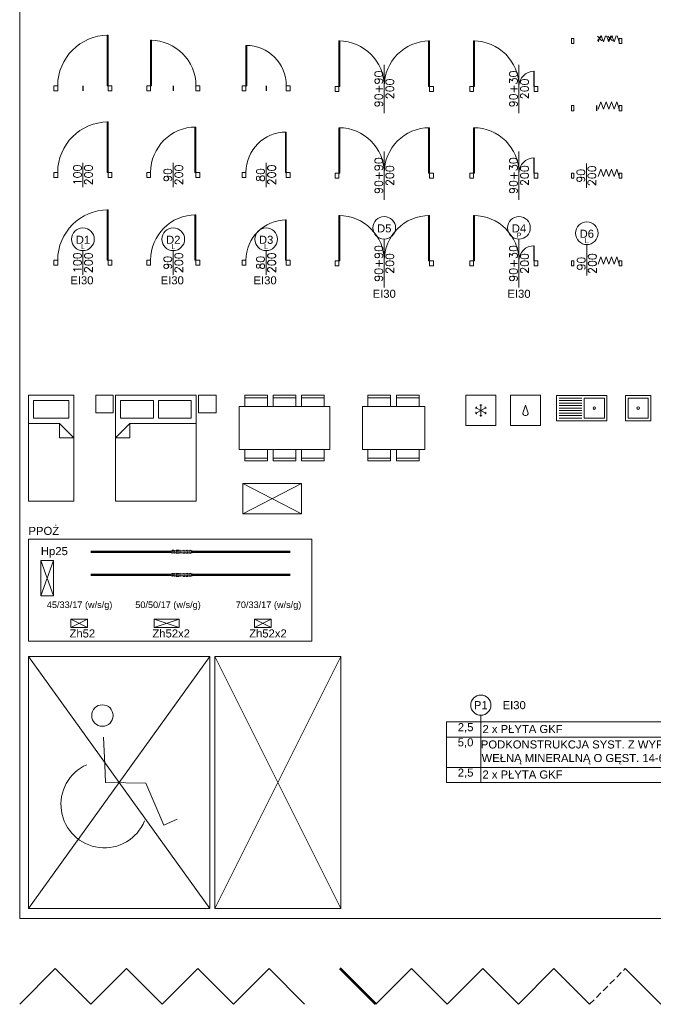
# Model space of a CAD drawing. Header units: centimetres. Extents: x 0 to 8068, y -312 to 10136.
# Tile 10 of 18: x 4462 to 5720, y 6126 to 8079. Entities that reach past the tile are written whole.
import ezdxf
from ezdxf.enums import TextEntityAlignment as Align

# ---------------------------------------------------------------- set-up
doc = ezdxf.new("R2010")
doc.units = ezdxf.units.CM
doc.set_wipeout_variables(frame=1)
doc.linetypes.add('DASHED', pattern=[19.05, 12.7, -6.35])
doc.linetypes.add('ISO03W100', pattern=[30, 12, -18])
doc.layers.get('0').update_dxf_attribs({"lineweight": 13})
doc.layers.add('!_NIEDRUKOWALNE', color=213, linetype='Continuous', lineweight=13, plot=False)
doc.layers.add('0_RZUTNIA', color=7, linetype='Continuous', lineweight=0, plot=False)
for name, color, linetype, lineweight in [('0_ARKUSZ', 7, 'Continuous', 9), ('0_MAPA', 7, 'Continuous', 0), ('0_RAMKA', 7, 'Continuous', 25), ('0_REWIZJA A', 1, 'Continuous', 53), ('0_TABELKA', 7, 'Continuous', 9), ('A_BALUSTRADY', 63, 'Continuous', 5), ('A_CIENKIE', 151, 'Continuous', 5), ('A_DRZWI', 3, 'Continuous', 13), ('A_HATCH', 7, 'Continuous', 5), ('A_IZOLACJA TERMICZNA', 21, 'Continuous', 18), ('A_IZOLACJA TERMICZNA_WYPEŁNIENIE', 31, 'BATTING', 5), ('A_MIEJSCA POSTOJOWE', 142, 'Continuous', 9), ('A_MIEJSCA POSTOJOWE_NPSPR', 142, 'Continuous', 9), ('A_NIEWIDOCZNE', 166, 'DASHED', 5), ('A_OKNA', 6, 'Continuous', 13), ('A_OPIS_PRZEGRODY', 202, 'Continuous', 13), ('A_OPIS_STOLARKA_DRZWIOWA', 241, 'Continuous', 13), ('A_WYPOSAŻENIE', 190, 'Continuous', 5), ('X_WIPEOUT', 252, 'Continuous', 5)]:
    doc.layers.add(name, color=color, linetype=linetype, lineweight=lineweight)
for name, color, linetype, lineweight, true_color in [('A_WYBURZENIA', 7, 'DASHED', 13, 0x838383), ('PPOŻ_GRANICA STREFY', 7, 'Continuous', 13, 0xcc0403), ('PPOŻ_HYDRANTY', 7, 'Continuous', 20, 0xcc0403), ('PPOŻ_KLASA ODPORNOŚCI', 7, 'Continuous', 13, 0xcc0403), ('PPOŻ_OPIS', 7, 'Continuous', 5, 0xcc0403)]:
    doc.layers.add(name, color=color, linetype=linetype, lineweight=lineweight, true_color=true_color)
doc.styles.add('100 ARIAL', font='arial.ttf', dxfattribs={"height": 16})
doc.styles.add('100 ROMANS', font='ROMANS.shx', dxfattribs={"width": 0.7, "height": 16})
doc.styles.add('ARIAL', font='arial.ttf')
doc.linetypes.add('BATTING', pattern='A,0.00254,-2.54,[134,ltypeshp.shx,S=2.54,R=0,X=-2.54,Y=0],-5.08,[134,ltypeshp.shx,S=2.54,R=180,X=2.54,Y=0],-2.54', length=10.16254)

# ---------------------------------------------------------------- blocks, each defined once
blk = doc.blocks.new('_NPS')
for p, q in [((-37, 6.6), (-80.5, 39.8)), ((-9.5, -14.7), (43.2, 45.8)), ((43.2, 45.8), (129.9, 19.6)), ((-36.9, 6.5), (-9.5, -14.7))]:
    blk.add_line(p, q)
blk.add_lwpolyline([(129.9, 19.6), (138.3, 47.5)])
blk.add_circle((-115, 65.8), 21.3)
blk.add_arc((22.6, -44.5), 86.2, 163.8838, 27.7479)
blk = doc.blocks.new('_MP NPSPR')
for p, q in [((500, 360), (0, 0)), ((0, 360), (500, 0))]:
    blk.add_line(p, q)
for points in [[(500, 360), (0, 359.9), (0, 0), (500, 0), (500, 360)], [(0, 360), (500, 360)]]:
    blk.add_lwpolyline(points)
at = {"rotation": 39.96412922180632}
blk.add_blockref('_NPS', (247.6, 170.2), dxfattribs=at)
blk = doc.blocks.new('_MP')
for points in [[(0, 250), (500, 0)], [(500, 250), (0, 0)], [(0, 0), (500, 0), (500, 250), (0, 250), (0, 0)]]:
    blk.add_lwpolyline(points)
blk = doc.blocks.new('_LODÓWKA')
blk.add_lwpolyline([(0, 60), (60, 60), (60, 0), (0, 0)], close=True)
for points in [[(27.9, 40.8), (30, 39.6), (32.1, 40.8)], [(30, 18), (30, 42)], [(19.6, 33.6), (21.7, 34.8), (21.7, 37.2)], [(19.6, 24), (40.4, 36)], [(40.4, 24), (19.6, 36)], [(19.6, 26.4), (21.7, 25.2), (21.7, 22.8)], [(27.9, 19.2), (30, 20.4), (32.1, 19.2)], [(40.4, 33.6), (38.3, 34.8), (38.3, 37.2)], [(40.4, 26.4), (38.3, 25.2), (38.3, 22.8)]]:
    blk.add_lwpolyline(points)
blk = doc.blocks.new('ZMYWARKA')
blk.add_lwpolyline([(0, 0), (60, 0), (60, -60), (0, -60)], close=True)
blk.add_lwpolyline([(25.1, -33.3), (30, -19.6), (34.9, -33.3, -1.42284)], format="xyb", close=True)
blk = doc.blocks.new('ZLEW')
for points in [[(-50, -100), (-50, 0), (0, 0), (0, -100)], [(-45, -55), (-5, -55), (-5, -95), (-45, -95)]]:
    blk.add_lwpolyline(points, close=True)
for points in [[(-45, -50), (-45, -5)], [(-40, -50), (-40, -5)], [(-35, -50), (-35, -5)], [(-30, -50), (-30, -5)], [(-25, -50), (-25, -5)], [(-20, -50), (-20, -5)], [(-15, -50), (-15, -5)], [(-10, -50), (-10, -5)], [(-5, -50), (-5, -5)]]:
    blk.add_lwpolyline(points)
blk.add_circle((-25, -75), 2.5)
blk = doc.blocks.new('_ŁÓŻKO 1OS')
for points in [[(0, 0), (210, 0), (210, 90), (0, 90)], [(45.6, 10), (10, 10), (10, 80), (45.6, 80)]]:
    blk.add_lwpolyline(points, close=True)
blk.add_lwpolyline([(55.6, 0), (55.6, 61.5), (84.1, 90), (84.1, 61.5), (55.6, 61.5)])
blk = doc.blocks.new('_ŁÓŻKO 2OS')
for points in [[(-210, -160), (-210, 0), (0, 0), (0, -160)], [(-45.6, -75), (-10, -75), (-10, -10), (-45.6, -10)], [(-45.6, -85), (-10, -85), (-10, -150), (-45.6, -150)]]:
    blk.add_lwpolyline(points, close=True)
for points in [[(-55.6, -131.5), (-55.6, 0)], [(-55.6, -131.5), (-84.1, -131.5)], [(-55.6, -131.5), (-84.1, -160), (-84.1, -131.5)]]:
    blk.add_lwpolyline(points)
blk = doc.blocks.new('_STÓŁ 6 OS')
for points in [[(0, 0), (85, 0), (85, -180), (0, -180)], [(-22.5, -11.2), (-17.5, -11.2), (-17.5, -56.2), (-22.5, -56.2)], [(107.5, -11.2), (102.5, -11.2), (102.5, -56.2), (107.5, -56.2)], [(-22.5, -67.5), (-17.5, -67.5), (-17.5, -112.5), (-22.5, -112.5)], [(107.5, -67.5), (102.5, -67.5), (102.5, -112.5), (107.5, -112.5)], [(-22.5, -168.8), (-17.5, -168.8), (-17.5, -123.8), (-22.5, -123.8)], [(107.5, -168.8), (102.5, -168.8), (102.5, -123.8), (107.5, -123.8)]]:
    blk.add_lwpolyline(points, close=True)
for points in [[(0, -56.2), (-22.5, -56.2), (-22.5, -11.2), (0, -11.2)], [(85, -56.2), (107.5, -56.2), (107.5, -11.2), (85, -11.2)], [(0, -112.5), (-22.5, -112.5), (-22.5, -67.5), (0, -67.5)], [(85, -112.5), (107.5, -112.5), (107.5, -67.5), (85, -67.5)], [(0, -123.8), (-22.5, -123.8), (-22.5, -168.8), (0, -168.8)], [(85, -123.8), (107.5, -123.8), (107.5, -168.8), (85, -168.8)]]:
    blk.add_lwpolyline(points)
blk = doc.blocks.new('_STÓŁ 4 OS')
for points in [[(56.2, 0), (56.2, 22.5), (11.2, 22.5), (11.2, 0)], [(112.5, 0), (112.5, 22.5), (67.5, 22.5), (67.5, 0)], [(56.2, -85), (56.2, -107.5), (11.2, -107.5), (11.2, -85)], [(112.5, -85), (112.5, -107.5), (67.5, -107.5), (67.5, -85)]]:
    blk.add_lwpolyline(points)
for points in [[(11.2, 22.5), (11.2, 17.5), (56.2, 17.5), (56.2, 22.5)], [(67.5, 22.5), (67.5, 17.5), (112.5, 17.5), (112.5, 22.5)], [(0, -85), (0, 0), (123.8, 0), (123.8, -85)], [(11.2, -107.5), (11.2, -102.5), (56.2, -102.5), (56.2, -107.5)], [(67.5, -107.5), (67.5, -102.5), (112.5, -102.5), (112.5, -107.5)]]:
    blk.add_lwpolyline(points, close=True)
blk = doc.blocks.new('_HYDRANT')
at = {"layer": 'PPOŻ_HYDRANTY'}
for p, q in [((0, 0), (25, -70)), ((0, -70), (25, 0)), ((0, 0), (0, -70)), ((25, 0), (0, 0)), ((25, -70), (25, 0)), ((0, -70), (25, -70))]:
    blk.add_line(p, q, dxfattribs=at)
blk = doc.blocks.new('zawór hydrantowy 1x')
blk.add_lwpolyline([(-16.5, 8.5), (16.5, 8.5), (16.5, -8.5), (-16.5, -8.5)], close=True)
blk.add_lwpolyline([(16.5, 8.5), (-16.5, -8.5), (16.5, -8.5), (-16.5, 8.5)])
blk = doc.blocks.new('zawór hydrantowy x2 _1')
blk.add_lwpolyline([(-25, 8.5), (25, 8.5), (25, -8.5), (-25, -8.5)], close=True)
blk.add_lwpolyline([(25, 8.5), (-25, -8.5), (25, -8.5), (-25, 8.5)])
blk = doc.blocks.new('zawór hydrantowy x2 _2')
blk.add_lwpolyline([(-16.5, 8.5), (16.5, 8.5), (16.5, -8.5), (-16.5, -8.5)], close=True)
blk.add_lwpolyline([(16.5, 8.5), (-16.5, -8.5), (16.5, -8.5), (-16.5, 8.5)])
blk = doc.blocks.new('*U193')
for p, q in [((117.1, 60), (0, 60)), ((0, 60), (0, 0)), ((0, 0), (117.1, 60)), ((0, 60), (117.1, 0)), ((117.1, 0), (117.1, 60)), ((0, 0), (117.1, 0))]:
    blk.add_line(p, q)
blk = doc.blocks.new('*U139')
for points in [[(-120, 0), (-118, 0), (-118, 90), (-120, 90)], [(0, 0), (-0.7, 0), (-0.7, 30), (0, 30)], [(-120, 0), (-127.5, 0), (-127.5, -10), (-120, -10)], [(7.5, 0), (0, 0), (0, -10), (7.5, -10)]]:
    blk.add_lwpolyline(points, close=True)
for centre, radius, start, end in [((-120, 0), 90, 0, 90), ((0, 0), 30, 90, 180)]:
    blk.add_arc(centre, radius, start, end)
at = {"layer": 'A_OPIS_STOLARKA_DRZWIOWA'}
blk.add_lwpolyline([(-30, 43), (-30, -53)], dxfattribs=at)
blk.add_circle((-30, 65.5), 22.5, dxfattribs=at)
at = {"layer": 'A_OPIS_STOLARKA_DRZWIOWA', "style": '100 ARIAL'}
for tag, p in [('SYMBOL', (-30, 64.5)), ('KLASA', (-30, -65.2))]:
    blk.add_attdef(tag, text='', height=16, dxfattribs=at).set_placement(p, align=Align.MIDDLE_CENTER)
blk.add_attdef('KIERUNEK', text='', height=10, dxfattribs=at).set_placement((-30, 43), align=Align.BOTTOM_CENTER)
at = {"layer": 'A_OPIS_STOLARKA_DRZWIOWA', "style": '100 ROMANS', "flags": 12}
for tag, p in [('SZER', (-41, -5)), ('WYS', (-19, -5))]:
    blk.add_attdef(tag, text='', height=16, rotation=90, dxfattribs=at).set_placement(p, align=Align.MIDDLE_CENTER)
blk = doc.blocks.new('*U140')
for points in [[(-180, 0), (-178, 0), (-178, 90), (-180, 90)], [(0, 0), (-2, 0), (-2, 90), (0, 90)], [(-180, 0), (-187.5, 0), (-187.5, -10), (-180, -10)], [(7.5, 0), (0, 0), (0, -10), (7.5, -10)]]:
    blk.add_lwpolyline(points, close=True)
for centre, start, end in [((-180, 0), 0, 90), ((0, 0), 90, 180)]:
    blk.add_arc(centre, 90, start, end)
at = {"layer": 'A_OPIS_STOLARKA_DRZWIOWA'}
blk.add_lwpolyline([(-90, 43), (-90, -53)], dxfattribs=at)
blk.add_circle((-90, 65.5), 22.5, dxfattribs=at)
at = {"layer": 'A_OPIS_STOLARKA_DRZWIOWA', "style": '100 ARIAL'}
for tag, p in [('SYMBOL', (-90, 64.5)), ('KLASA', (-90, -65.2))]:
    blk.add_attdef(tag, text='', height=16, dxfattribs=at).set_placement(p, align=Align.MIDDLE_CENTER)
blk.add_attdef('KIERUNEK', text='', height=10, dxfattribs=at).set_placement((-90, 43), align=Align.BOTTOM_CENTER)
at = {"layer": 'A_OPIS_STOLARKA_DRZWIOWA', "style": '100 ROMANS', "flags": 12}
for tag, p in [('SZER', (-101, -5)), ('WYS', (-79, -5))]:
    blk.add_attdef(tag, text='', height=16, rotation=90, dxfattribs=at).set_placement(p, align=Align.MIDDLE_CENTER)
blk = doc.blocks.new('*U141')
for points in [[(-180, 0), (-178, 0), (-178, 90), (-180, 90)], [(0, 0), (-2, 0), (-2, 90), (0, 90)], [(-180, 0), (-187.5, 0), (-187.5, -10), (-180, -10)], [(7.5, 0), (0, 0), (0, -10), (7.5, -10)]]:
    blk.add_lwpolyline(points, close=True)
for centre, start, end in [((-180, 0), 0, 90), ((0, 0), 90, 180)]:
    blk.add_arc(centre, 90, start, end)
at = {"layer": 'A_OPIS_STOLARKA_DRZWIOWA'}
blk.add_lwpolyline([(-90, 43), (-90, -53)], dxfattribs=at)
at = {"layer": 'A_OPIS_STOLARKA_DRZWIOWA', "style": '100 ROMANS', "flags": 12}
for tag, p in [('SZER', (-101, -5)), ('WYS', (-79, -5))]:
    blk.add_attdef(tag, text='', height=16, rotation=90, dxfattribs=at).set_placement(p, align=Align.MIDDLE_CENTER)
blk = doc.blocks.new('*U142')
for points in [[(-120, 0), (-118, 0), (-118, 90), (-120, 90)], [(0, 0), (-0.7, 0), (-0.7, 30), (0, 30)], [(-120, 0), (-127.5, 0), (-127.5, -10), (-120, -10)], [(7.5, 0), (0, 0), (0, -10), (7.5, -10)]]:
    blk.add_lwpolyline(points, close=True)
for centre, radius, start, end in [((-120, 0), 90, 0, 90), ((0, 0), 30, 90, 180)]:
    blk.add_arc(centre, radius, start, end)
at = {"layer": 'A_OPIS_STOLARKA_DRZWIOWA'}
blk.add_lwpolyline([(-30, 43), (-30, -53)], dxfattribs=at)
at = {"layer": 'A_OPIS_STOLARKA_DRZWIOWA', "style": '100 ROMANS', "flags": 12}
for tag, p in [('SZER', (-41, -5)), ('WYS', (-19, -5))]:
    blk.add_attdef(tag, text='', height=16, rotation=90, dxfattribs=at).set_placement(p, align=Align.MIDDLE_CENTER)
blk = doc.blocks.new('*U143')
for points in [[(-180, 0), (-178, 0), (-178, 90), (-180, 90)], [(0, 0), (-2, 0), (-2, 90), (0, 90)], [(-180, 0), (-187.5, 0), (-187.5, -10), (-180, -10)], [(7.5, 0), (0, 0), (0, -10), (7.5, -10)]]:
    blk.add_lwpolyline(points, close=True)
for centre, start, end in [((-180, 0), 0, 90), ((0, 0), 90, 180)]:
    blk.add_arc(centre, 90, start, end)
at = {"layer": 'A_OPIS_STOLARKA_DRZWIOWA'}
blk.add_lwpolyline([(-90, 43), (-90, -53)], dxfattribs=at)
at = {"layer": 'A_OPIS_STOLARKA_DRZWIOWA', "style": '100 ROMANS', "flags": 12}
for tag, p in [('SZER', (-101, -5)), ('WYS', (-79, -5))]:
    blk.add_attdef(tag, text='', height=16, rotation=90, dxfattribs=at).set_placement(p, align=Align.MIDDLE_CENTER)
blk = doc.blocks.new('*U144')
for points in [[(-120, 0), (-118, 0), (-118, 90), (-120, 90)], [(0, 0), (-0.7, 0), (-0.7, 30), (0, 30)], [(-120, 0), (-127.5, 0), (-127.5, -10), (-120, -10)], [(7.5, 0), (0, 0), (0, -10), (7.5, -10)]]:
    blk.add_lwpolyline(points, close=True)
for centre, radius, start, end in [((-120, 0), 90, 0, 90), ((0, 0), 30, 90, 180)]:
    blk.add_arc(centre, radius, start, end)
at = {"layer": 'A_OPIS_STOLARKA_DRZWIOWA'}
blk.add_lwpolyline([(-30, 43), (-30, -53)], dxfattribs=at)
at = {"layer": 'A_OPIS_STOLARKA_DRZWIOWA', "style": '100 ROMANS', "flags": 12}
for tag, p in [('SZER', (-41, -5)), ('WYS', (-19, -5))]:
    blk.add_attdef(tag, text='', height=16, rotation=90, dxfattribs=at).set_placement(p, align=Align.MIDDLE_CENTER)
blk = doc.blocks.new('*U162')
for points in [[(-42, -6.7), (-36.7, 7.7)], [(-31.5, -6.7), (-36.7, 7.7)], [(-31.5, -6.7), (-26.2, 7.7)], [(-21, -6.7), (-26.2, 7.7)], [(-21, -6.7), (-15.7, 7.7)], [(-10.5, -6.7), (-15.7, 7.7)], [(-10.5, -6.7), (-5.2, 7.7)], [(0, -6.7), (-5.2, 7.7)]]:
    blk.add_lwpolyline(points)
for points in [[(-90, 0), (-95, 0), (-95, -10), (-90, -10)], [(5, 0), (0, 0), (0, -10), (5, -10)]]:
    blk.add_lwpolyline(points, close=True)
at = {"layer": 'A_OPIS_STOLARKA_DRZWIOWA'}
blk.add_lwpolyline([(-65.3, 18.7), (-65.3, -29.3)], dxfattribs=at)
at = {"layer": 'A_OPIS_STOLARKA_DRZWIOWA', "style": '100 ROMANS', "flags": 12}
for tag, p in [('SZER', (-76.3, -5.3)), ('WYS', (-54.3, -5.3))]:
    blk.add_attdef(tag, text='', height=16, rotation=90, dxfattribs=at).set_placement(p, align=Align.MIDDLE_CENTER)
blk = doc.blocks.new('*U163')
for points in [[(-42, -6.7), (-36.7, 7.7)], [(-31.5, -6.7), (-36.7, 7.7)], [(-31.5, -6.7), (-26.2, 7.7)], [(-21, -6.7), (-26.2, 7.7)], [(-21, -6.7), (-15.7, 7.7)], [(-10.5, -6.7), (-15.7, 7.7)], [(-10.5, -6.7), (-5.2, 7.7)], [(0, -6.7), (-5.2, 7.7)]]:
    blk.add_lwpolyline(points)
for points in [[(-90, 0), (-95, 0), (-95, -10), (-90, -10)], [(5, 0), (0, 0), (0, -10), (5, -10)]]:
    blk.add_lwpolyline(points, close=True)
at = {"layer": 'Defpoints'}
blk.add_lwpolyline([(-45, 0), (-45, -10)], dxfattribs=at)
blk = doc.blocks.new('_KRZYŻYK')
at = {"linetype": 'ByBlock'}
for points in [[(4.7, 4.7), (-4.7, -4.7)], [(4.7, -4.7), (-4.7, 4.7)]]:
    blk.add_lwpolyline(points, dxfattribs=at)
blk = doc.blocks.new('*U164')
for points in [[(-42, -6.7), (-36.7, 7.7)], [(-31.5, -6.7), (-36.7, 7.7)], [(-31.5, -6.7), (-26.2, 7.7)], [(-21, -6.7), (-26.2, 7.7)], [(-21, -6.7), (-15.7, 7.7)], [(-10.5, -6.7), (-15.7, 7.7)], [(-10.5, -6.7), (-5.2, 7.7)], [(0, -6.7), (-5.2, 7.7)]]:
    blk.add_lwpolyline(points)
for points in [[(-90, 0), (-95, 0), (-95, -10), (-90, -10)], [(5, 0), (0, 0), (0, -10), (5, -10)]]:
    blk.add_lwpolyline(points, close=True)
for p in [(-39.3, 0.5), (-18.4, 0.5)]:
    blk.add_blockref('_KRZYŻYK', p)
blk = doc.blocks.new('*U165')
for points in [[(-42, -6.7), (-36.7, 7.7)], [(-31.5, -6.7), (-36.7, 7.7)], [(-31.5, -6.7), (-26.2, 7.7)], [(-21, -6.7), (-26.2, 7.7)], [(-21, -6.7), (-15.7, 7.7)], [(-10.5, -6.7), (-15.7, 7.7)], [(-10.5, -6.7), (-5.2, 7.7)], [(0, -6.7), (-5.2, 7.7)]]:
    blk.add_lwpolyline(points)
for points in [[(-90, 0), (-95, 0), (-95, -10), (-90, -10)], [(5, 0), (0, 0), (0, -10), (5, -10)]]:
    blk.add_lwpolyline(points, close=True)
at = {"layer": 'A_OPIS_STOLARKA_DRZWIOWA'}
blk.add_lwpolyline([(-64.5, 32.3), (-64.5, -29.3)], dxfattribs=at)
blk.add_circle((-64.5, 54.8), 22.5, dxfattribs=at)
at = {"layer": 'A_OPIS_STOLARKA_DRZWIOWA', "style": '100 ARIAL'}
blk.add_attdef('SYMBOL', text='', height=16, dxfattribs=at).set_placement((-64.5, 53.8), align=Align.MIDDLE_CENTER)
blk.add_attdef('KIERUNEK', text='', height=10, dxfattribs=at).set_placement((-64.5, 32.3), align=Align.BOTTOM_CENTER)
at = {"layer": 'A_OPIS_STOLARKA_DRZWIOWA', "style": '100 ROMANS', "flags": 12}
for tag, p in [('SZER', (-75.5, -5.3)), ('WYS', (-53.5, -5.3))]:
    blk.add_attdef(tag, text='', height=16, rotation=90, dxfattribs=at).set_placement(p, align=Align.MIDDLE_CENTER)
blk = doc.blocks.new('*U173')
at = {"ltscale": 1.2}
for p, q in [((-68, 0), (468, 0)), ((-68, -30), (-68, 0)), ((-68, -30), (468, -30)), ((-68, -90), (-68, -30)), ((-68, -90), (468, -90)), ((-68, -120), (-68, -90)), ((-68, -120), (468, -120))]:
    blk.add_line(p, q, dxfattribs=at)
blk.add_lwpolyline([(0, 0), (0, 13.4)])
for points in [[(0, -30), (0, 0)], [(468, -30), (468, 0)], [(0, -90), (0, -30)], [(468, -90), (468, -30)], [(0, -120), (0, -90)], [(468, -120), (468, -90)]]:
    blk.add_lwpolyline(points, dxfattribs=at)
blk.add_circle((0, 33.4), 20, dxfattribs=at)
at = {"style": '100 ARIAL'}
blk.add_attdef('OZNACZENIE', text='', height=16, dxfattribs=at).set_placement((0, 33.4), align=Align.MIDDLE_CENTER)
at = {"color": 1, "style": '100 ARIAL'}
blk.add_attdef('KLASA', text='', height=16, dxfattribs=at).set_placement((66.3, 33.4), align=Align.MIDDLE_CENTER)
at = {"style": '100 ARIAL', "flags": 8}
for tag, p in [('GRUBOŚĆ1_001', (-29.4, -14.5)), ('GRUBOŚĆ2_001', (-29.4, -44.5)), ('GRUBOŚĆ3_001', (-29.4, -104.5))]:
    blk.add_attdef(tag, text='', height=16, dxfattribs=at).set_placement(p, align=Align.MIDDLE_CENTER)
for tag, p in [('WARSTWA1_001', (4.5, -6)), ('WARSTWA2_001', (4.5, -36.6)), ('WARSTWA3_001', (4.5, -96.2))]:
    blk.add_attdef(tag, text='', height=16, dxfattribs=at).set_placement(p, align=Align.TOP_LEFT)
blk = doc.blocks.new('_KLASA_ODPORN')
blk.add_wipeout([(-42, -4.1), (42, -4.1), (42, 4.2), (-42, 4.2)])
at = {"layer": 'X_WIPEOUT', "true_color": 0xffffff}
blk.add_hatch(color=7, dxfattribs=at).paths.add_polyline_path([(42, -4.1), (42, 4.2), (-42, 4.2), (-42, -4.1)])
at = {"layer": 'X_WIPEOUT', "color": 7, "true_color": 0xffffff}
blk.add_lwpolyline([(42, 4.2), (42, -4.1), (-42, -4.1), (-42, 4.2)], close=True, dxfattribs=at)
at = {"style": '100 ARIAL'}
blk.add_attdef('ODP_POŻ', text='', height=16, dxfattribs=at).set_placement((0, 0), align=Align.MIDDLE_CENTER)
blk = doc.blocks.new('*U219')
for points in [[(0, 0), (-2.2, 0), (-2.2, 100), (0, 100)], [(-100, 0), (-107.5, 0), (-107.5, -10), (-100, -10)], [(7.5, 0), (0, 0), (0, -10), (7.5, -10)]]:
    blk.add_lwpolyline(points, close=True)
blk.add_arc((0, 0), 100, 90, 180)
at = {"layer": 'A_OPIS_STOLARKA_DRZWIOWA'}
blk.add_lwpolyline([(-50, 19), (-50, -29)], dxfattribs=at)
blk.add_circle((-50, 41.5), 22.5, dxfattribs=at)
at = {"layer": 'A_OPIS_STOLARKA_DRZWIOWA', "style": '100 ARIAL'}
for tag, p in [('SYMBOL', (-50, 40.5)), ('KLASA', (-52.1, -39.9))]:
    blk.add_attdef(tag, text='', height=16, dxfattribs=at).set_placement(p, align=Align.MIDDLE_CENTER)
blk.add_attdef('KIERUNEK', text='', height=10, dxfattribs=at).set_placement((-50, 19), align=Align.BOTTOM_CENTER)
at = {"layer": 'A_OPIS_STOLARKA_DRZWIOWA', "style": '100 ROMANS', "flags": 12}
for tag, p in [('SZER', (-61, -5)), ('WYS', (-39, -5))]:
    blk.add_attdef(tag, text='', height=16, rotation=90, dxfattribs=at).set_placement(p, align=Align.MIDDLE_CENTER)
blk = doc.blocks.new('*U220')
for points in [[(0, 0), (-2, 0), (-2, 90), (0, 90)], [(-90, 0), (-97.5, 0), (-97.5, -10), (-90, -10)], [(7.5, 0), (0, 0), (0, -10), (7.5, -10)]]:
    blk.add_lwpolyline(points, close=True)
blk.add_arc((0, 0), 90, 90, 180)
at = {"layer": 'A_OPIS_STOLARKA_DRZWIOWA'}
blk.add_lwpolyline([(-45, 19), (-45, -29)], dxfattribs=at)
blk.add_circle((-45, 41.5), 22.5, dxfattribs=at)
at = {"layer": 'A_OPIS_STOLARKA_DRZWIOWA', "style": '100 ARIAL'}
for tag, p in [('SYMBOL', (-45, 40.5)), ('KLASA', (-47.1, -39.9))]:
    blk.add_attdef(tag, text='', height=16, dxfattribs=at).set_placement(p, align=Align.MIDDLE_CENTER)
blk.add_attdef('KIERUNEK', text='', height=10, dxfattribs=at).set_placement((-45, 19), align=Align.BOTTOM_CENTER)
at = {"layer": 'A_OPIS_STOLARKA_DRZWIOWA', "style": '100 ROMANS', "flags": 12}
for tag, p in [('SZER', (-56, -5)), ('WYS', (-34, -5))]:
    blk.add_attdef(tag, text='', height=16, rotation=90, dxfattribs=at).set_placement(p, align=Align.MIDDLE_CENTER)
blk = doc.blocks.new('*U221')
for points in [[(0, 0), (-1.8, 0), (-1.8, 80), (0, 80)], [(-80, 0), (-87.5, 0), (-87.5, -10), (-80, -10)], [(7.5, 0), (0, 0), (0, -10), (7.5, -10)]]:
    blk.add_lwpolyline(points, close=True)
blk.add_arc((0, 0), 80, 90, 180)
at = {"layer": 'A_OPIS_STOLARKA_DRZWIOWA'}
blk.add_lwpolyline([(-40, 19), (-40, -29)], dxfattribs=at)
blk.add_circle((-40, 41.5), 22.5, dxfattribs=at)
at = {"layer": 'A_OPIS_STOLARKA_DRZWIOWA', "style": '100 ARIAL'}
for tag, p in [('SYMBOL', (-40, 40.5)), ('KLASA', (-42.1, -39.9))]:
    blk.add_attdef(tag, text='', height=16, dxfattribs=at).set_placement(p, align=Align.MIDDLE_CENTER)
blk.add_attdef('KIERUNEK', text='', height=10, dxfattribs=at).set_placement((-40, 19), align=Align.BOTTOM_CENTER)
at = {"layer": 'A_OPIS_STOLARKA_DRZWIOWA', "style": '100 ROMANS', "flags": 12}
for tag, p in [('SZER', (-51, -5)), ('WYS', (-29, -5))]:
    blk.add_attdef(tag, text='', height=16, rotation=90, dxfattribs=at).set_placement(p, align=Align.MIDDLE_CENTER)
blk = doc.blocks.new('*U222')
for points in [[(0, 0), (-2.2, 0), (-2.2, 100), (0, 100)], [(-100, 0), (-107.5, 0), (-107.5, -10), (-100, -10)], [(7.5, 0), (0, 0), (0, -10), (7.5, -10)]]:
    blk.add_lwpolyline(points, close=True)
blk.add_arc((0, 0), 100, 90, 180)
at = {"layer": 'A_OPIS_STOLARKA_DRZWIOWA'}
blk.add_lwpolyline([(-50, 19), (-50, -29)], dxfattribs=at)
at = {"layer": 'A_OPIS_STOLARKA_DRZWIOWA', "style": '100 ROMANS', "flags": 12}
for tag, p in [('SZER', (-61, -5)), ('WYS', (-39, -5))]:
    blk.add_attdef(tag, text='', height=16, rotation=90, dxfattribs=at).set_placement(p, align=Align.MIDDLE_CENTER)
blk = doc.blocks.new('*U223')
for points in [[(0, 0), (-2, 0), (-2, 90), (0, 90)], [(-90, 0), (-97.5, 0), (-97.5, -10), (-90, -10)], [(7.5, 0), (0, 0), (0, -10), (7.5, -10)]]:
    blk.add_lwpolyline(points, close=True)
blk.add_arc((0, 0), 90, 90, 180)
at = {"layer": 'A_OPIS_STOLARKA_DRZWIOWA'}
blk.add_lwpolyline([(-45, 19), (-45, -29)], dxfattribs=at)
at = {"layer": 'A_OPIS_STOLARKA_DRZWIOWA', "style": '100 ROMANS', "flags": 12}
for tag, p in [('SZER', (-56, -5)), ('WYS', (-34, -5))]:
    blk.add_attdef(tag, text='', height=16, rotation=90, dxfattribs=at).set_placement(p, align=Align.MIDDLE_CENTER)
blk = doc.blocks.new('*U224')
for points in [[(0, 0), (-1.8, 0), (-1.8, 80), (0, 80)], [(-80, 0), (-87.5, 0), (-87.5, -10), (-80, -10)], [(7.5, 0), (0, 0), (0, -10), (7.5, -10)]]:
    blk.add_lwpolyline(points, close=True)
blk.add_arc((0, 0), 80, 90, 180)
at = {"layer": 'A_OPIS_STOLARKA_DRZWIOWA'}
blk.add_lwpolyline([(-40, 19), (-40, -29)], dxfattribs=at)
at = {"layer": 'A_OPIS_STOLARKA_DRZWIOWA', "style": '100 ROMANS', "flags": 12}
for tag, p in [('SZER', (-51, -5)), ('WYS', (-29, -5))]:
    blk.add_attdef(tag, text='', height=16, rotation=90, dxfattribs=at).set_placement(p, align=Align.MIDDLE_CENTER)
blk = doc.blocks.new('*U225')
for points in [[(0, 0), (-2.2, 0), (-2.2, 100), (0, 100)], [(-100, 0), (-107.5, 0), (-107.5, -10), (-100, -10)], [(7.5, 0), (0, 0), (0, -10), (7.5, -10)]]:
    blk.add_lwpolyline(points, close=True)
blk.add_arc((0, 0), 100, 90, 180)
at = {"layer": 'Defpoints'}
blk.add_lwpolyline([(-50, 0), (-50, -10)], dxfattribs=at)
blk = doc.blocks.new('*U226')
for points in [[(-90, 0), (-88, 0), (-88, 90), (-90, 90)], [(-90, 0), (-97.5, 0), (-97.5, -10), (-90, -10)], [(7.5, 0), (0, 0), (0, -10), (7.5, -10)]]:
    blk.add_lwpolyline(points, close=True)
blk.add_arc((-90, 0), 90, 0, 90)
at = {"layer": 'Defpoints'}
blk.add_lwpolyline([(-45, 0), (-45, -10)], dxfattribs=at)
blk = doc.blocks.new('*U241')
for points in [[(-80, 0), (-78.2, 0), (-78.2, 80), (-80, 80)], [(-80, 0), (-87.5, 0), (-87.5, -10), (-80, -10)], [(7.5, 0), (0, 0), (0, -10), (7.5, -10)]]:
    blk.add_lwpolyline(points, close=True)
blk.add_arc((-80, 0), 80, 0, 90)
at = {"layer": 'Defpoints'}
blk.add_lwpolyline([(-40, 0), (-40, -10)], dxfattribs=at)
blk = doc.blocks.new('ZLEW_JENDOK')
for points in [[(50, 50), (0, 50), (0, 0), (50, 0)], [(5, 45), (5, 5), (45, 5), (45, 45)]]:
    blk.add_lwpolyline(points, close=True)
blk.add_circle((25, 25), 2.5)

msp = doc.modelspace()

# ---------------------------------------------------------------- linework, layer by layer
at = {"layer": '!_NIEDRUKOWALNE'}
msp.add_lwpolyline([(4744.898, 6126.431), (4674.187, 6197.142)], dxfattribs=at)
msp.add_lwpolyline([(4462.055, 9194.853), (6996.436, 9194.853), (6996.436, 6296.418), (4462.055, 6296.418)], close=True)
msp.add_lwpolyline([(4462.055, 6126.431), (4532.766, 6197.142)])
at = {"layer": '0_ARKUSZ'}
msp.add_lwpolyline([(4603.477, 6126.431), (4532.766, 6197.142)], dxfattribs=at)
at = {"layer": '0_MAPA'}
msp.add_lwpolyline([(4603.477, 6126.431), (4674.187, 6197.142)], dxfattribs=at)
at = {"layer": '0_RAMKA'}
for points in [[(4744.898, 6126.431), (4815.609, 6197.142)], [(4886.319, 6126.431), (4815.609, 6197.142)]]:
    msp.add_lwpolyline(points, dxfattribs=at)
at = {"layer": '0_REWIZJA A'}
msp.add_lwpolyline([(5169.162, 6126.431), (5098.452, 6197.142)], dxfattribs=at)
at = {"layer": '0_RZUTNIA'}
msp.add_lwpolyline([(4886.319, 6126.431), (4957.03, 6197.142)], dxfattribs=at)
at = {"layer": '0_TABELKA'}
msp.add_lwpolyline([(5027.741, 6126.431), (4957.03, 6197.142)], dxfattribs=at)
at = {"layer": 'A_BALUSTRADY'}
msp.add_lwpolyline([(5169.162, 6126.431), (5239.873, 6197.142)], dxfattribs=at)
at = {"layer": 'A_CIENKIE'}
msp.add_lwpolyline([(5310.584, 6126.431), (5239.873, 6197.142)], dxfattribs=at)
at = {"layer": 'A_DRZWI'}
msp.add_lwpolyline([(5310.584, 6126.431), (5381.294, 6197.142)], dxfattribs=at)
at = {"layer": 'A_HATCH'}
msp.add_lwpolyline([(5452.005, 6126.431), (5381.294, 6197.142)], dxfattribs=at)
at = {"layer": 'A_IZOLACJA TERMICZNA'}
msp.add_lwpolyline([(5452.005, 6126.431), (5522.716, 6197.142)], dxfattribs=at)
at = {"layer": 'A_IZOLACJA TERMICZNA_WYPEŁNIENIE'}
msp.add_lwpolyline([(5593.426, 6126.431), (5522.716, 6197.142)], dxfattribs=at)
at = {"layer": 'A_NIEWIDOCZNE'}
msp.add_lwpolyline([(5593.426, 6126.431), (5664.137, 6197.142)], dxfattribs=at)
at = {"layer": 'A_OKNA'}
msp.add_lwpolyline([(5734.848, 6126.431), (5664.137, 6197.142)], dxfattribs=at)
at = {"layer": 'A_WYPOSAŻENIE'}
for points in [[(4612.959, 7334.393), (4612.959, 7299.393), (4647.959, 7299.393), (4647.959, 7334.393)], [(4851.784, 7334.393), (4851.784, 7299.393), (4816.784, 7299.393), (4816.784, 7334.393)]]:
    msp.add_lwpolyline(points, close=True, dxfattribs=at)
at = {"layer": 'PPOŻ_GRANICA STREFY', "linetype": 'ISO03W100', "const_width": 5}
for points in [[(4602.896, 7024.033), (4999.492, 7024.033)], [(4602.896, 6978.238), (4999.492, 6978.238)]]:
    msp.add_lwpolyline(points, dxfattribs=at)
at = {"layer": 'PPOŻ_OPIS'}
msp.add_lwpolyline([(4479.547, 6846.669), (5041.992, 6846.669), (5041.992, 7049.085), (4479.547, 7049.085)], close=True, dxfattribs=at)

# ---------------------------------------------------------------- block references
at = {"layer": 'A_DRZWI'}
for name, p in [('*U225', (4637.596, 7948.486)), ('*U226', (4811.944, 7948.486)), ('*U241', (4991.308, 7948.486)), ('*U163', (5652.376, 7908.943))]:
    msp.add_blockref(name, p, dxfattribs=at)
ref = msp.add_blockref('*U143', (5275.755, 7947.155), dxfattribs=at)
ref.add_attrib('SZER', '90+90', dxfattribs={"layer": 'A_OPIS_STOLARKA_DRZWIOWA', "height": 16, "rotation": 90, "style": '100 ROMANS'}).set_placement((5174.755, 7942.155), align=Align.MIDDLE_CENTER)
ref.add_attrib('WYS', '200', dxfattribs={"layer": 'A_OPIS_STOLARKA_DRZWIOWA', "height": 16, "rotation": 90, "style": '100 ROMANS'}).set_placement((5196.755, 7942.155), align=Align.MIDDLE_CENTER)
ref = msp.add_blockref('*U142', (5483.249, 7947.155), dxfattribs=at)
ref.add_attrib('SZER', '90+30', dxfattribs={"layer": 'A_OPIS_STOLARKA_DRZWIOWA', "height": 16, "rotation": 90, "style": '100 ROMANS'}).set_placement((5442.249, 7942.155), align=Align.MIDDLE_CENTER)
ref.add_attrib('WYS', '200', dxfattribs={"layer": 'A_OPIS_STOLARKA_DRZWIOWA', "height": 16, "rotation": 90, "style": '100 ROMANS'}).set_placement((5464.249, 7942.155), align=Align.MIDDLE_CENTER)
ref = msp.add_blockref('*U222', (4637.596, 7776.518), dxfattribs=at)
ref.add_attrib('SZER', '100', dxfattribs={"layer": 'A_OPIS_STOLARKA_DRZWIOWA', "height": 16, "rotation": 90, "style": '100 ROMANS'}).set_placement((4576.596, 7771.518), align=Align.MIDDLE_CENTER)
ref.add_attrib('WYS', '200', dxfattribs={"layer": 'A_OPIS_STOLARKA_DRZWIOWA', "height": 16, "rotation": 90, "style": '100 ROMANS'}).set_placement((4598.596, 7771.518), align=Align.MIDDLE_CENTER)
ref = msp.add_blockref('*U223', (4811.944, 7776.518), dxfattribs=at)
ref.add_attrib('SZER', '90', dxfattribs={"layer": 'A_OPIS_STOLARKA_DRZWIOWA', "height": 16, "rotation": 90, "style": '100 ROMANS'}).set_placement((4755.944, 7771.518), align=Align.MIDDLE_CENTER)
ref.add_attrib('WYS', '200', dxfattribs={"layer": 'A_OPIS_STOLARKA_DRZWIOWA', "height": 16, "rotation": 90, "style": '100 ROMANS'}).set_placement((4777.944, 7771.518), align=Align.MIDDLE_CENTER)
ref = msp.add_blockref('*U224', (4991.308, 7776.518), dxfattribs=at)
ref.add_attrib('SZER', '80', dxfattribs={"layer": 'A_OPIS_STOLARKA_DRZWIOWA', "height": 16, "rotation": 90, "style": '100 ROMANS'}).set_placement((4940.308, 7771.518), align=Align.MIDDLE_CENTER)
ref.add_attrib('WYS', '200', dxfattribs={"layer": 'A_OPIS_STOLARKA_DRZWIOWA', "height": 16, "rotation": 90, "style": '100 ROMANS'}).set_placement((4962.308, 7771.518), align=Align.MIDDLE_CENTER)
ref = msp.add_blockref('*U141', (5275.755, 7775.187), dxfattribs=at)
ref.add_attrib('SZER', '90+90', dxfattribs={"layer": 'A_OPIS_STOLARKA_DRZWIOWA', "height": 16, "rotation": 90, "style": '100 ROMANS'}).set_placement((5174.755, 7770.187), align=Align.MIDDLE_CENTER)
ref.add_attrib('WYS', '200', dxfattribs={"layer": 'A_OPIS_STOLARKA_DRZWIOWA', "height": 16, "rotation": 90, "style": '100 ROMANS'}).set_placement((5196.755, 7770.187), align=Align.MIDDLE_CENTER)
ref = msp.add_blockref('*U144', (5483.249, 7775.187), dxfattribs=at)
ref.add_attrib('SZER', '90+30', dxfattribs={"layer": 'A_OPIS_STOLARKA_DRZWIOWA', "height": 16, "rotation": 90, "style": '100 ROMANS'}).set_placement((5442.249, 7770.187), align=Align.MIDDLE_CENTER)
ref.add_attrib('WYS', '200', dxfattribs={"layer": 'A_OPIS_STOLARKA_DRZWIOWA', "height": 16, "rotation": 90, "style": '100 ROMANS'}).set_placement((5464.249, 7770.187), align=Align.MIDDLE_CENTER)
ref = msp.add_blockref('*U162', (5652.376, 7775.187), dxfattribs=at)
ref.add_attrib('SZER', '90', dxfattribs={"layer": 'A_OPIS_STOLARKA_DRZWIOWA', "height": 16, "rotation": 90, "style": '100 ROMANS'}).set_placement((5576.04, 7769.845), align=Align.MIDDLE_CENTER)
ref.add_attrib('WYS', '200', dxfattribs={"layer": 'A_OPIS_STOLARKA_DRZWIOWA', "height": 16, "rotation": 90, "style": '100 ROMANS'}).set_placement((5598.04, 7769.845), align=Align.MIDDLE_CENTER)
ref = msp.add_blockref('*U219', (4637.596, 7602.363), dxfattribs=at)
ref.add_attrib('SZER', '100', dxfattribs={"layer": 'A_OPIS_STOLARKA_DRZWIOWA', "height": 16, "rotation": 90, "style": '100 ROMANS'}).set_placement((4576.596, 7597.363), align=Align.MIDDLE_CENTER)
ref.add_attrib('WYS', '200', dxfattribs={"layer": 'A_OPIS_STOLARKA_DRZWIOWA', "height": 16, "rotation": 90, "style": '100 ROMANS'}).set_placement((4598.596, 7597.363), align=Align.MIDDLE_CENTER)
ref.add_attrib('KIERUNEK', 'L', dxfattribs={"layer": 'A_OPIS_STOLARKA_DRZWIOWA', "height": 10, "style": '100 ARIAL'}).set_placement((4587.596, 7621.363), align=Align.BOTTOM_CENTER)
ref.add_attrib('KLASA', 'EI30', dxfattribs={"layer": 'A_OPIS_STOLARKA_DRZWIOWA', "height": 16, "style": '100 ARIAL'}).set_placement((4585.526, 7562.472), align=Align.MIDDLE_CENTER)
ref.add_attrib('SYMBOL', 'D1', dxfattribs={"layer": 'A_OPIS_STOLARKA_DRZWIOWA', "height": 16, "style": '100 ARIAL'}).set_placement((4587.596, 7642.863), align=Align.MIDDLE_CENTER)
ref = msp.add_blockref('*U220', (4811.944, 7602.363), dxfattribs=at)
ref.add_attrib('SZER', '90', dxfattribs={"layer": 'A_OPIS_STOLARKA_DRZWIOWA', "height": 16, "rotation": 90, "style": '100 ROMANS'}).set_placement((4755.944, 7597.363), align=Align.MIDDLE_CENTER)
ref.add_attrib('WYS', '200', dxfattribs={"layer": 'A_OPIS_STOLARKA_DRZWIOWA', "height": 16, "rotation": 90, "style": '100 ROMANS'}).set_placement((4777.944, 7597.363), align=Align.MIDDLE_CENTER)
ref.add_attrib('KIERUNEK', 'L', dxfattribs={"layer": 'A_OPIS_STOLARKA_DRZWIOWA', "height": 10, "style": '100 ARIAL'}).set_placement((4766.944, 7621.363), align=Align.BOTTOM_CENTER)
ref.add_attrib('KLASA', 'EI30', dxfattribs={"layer": 'A_OPIS_STOLARKA_DRZWIOWA', "height": 16, "style": '100 ARIAL'}).set_placement((4764.875, 7562.472), align=Align.MIDDLE_CENTER)
ref.add_attrib('SYMBOL', 'D2', dxfattribs={"layer": 'A_OPIS_STOLARKA_DRZWIOWA', "height": 16, "style": '100 ARIAL'}).set_placement((4766.944, 7642.863), align=Align.MIDDLE_CENTER)
ref = msp.add_blockref('*U221', (4991.308, 7602.363), dxfattribs=at)
ref.add_attrib('SZER', '80', dxfattribs={"layer": 'A_OPIS_STOLARKA_DRZWIOWA', "height": 16, "rotation": 90, "style": '100 ROMANS'}).set_placement((4940.308, 7597.363), align=Align.MIDDLE_CENTER)
ref.add_attrib('WYS', '200', dxfattribs={"layer": 'A_OPIS_STOLARKA_DRZWIOWA', "height": 16, "rotation": 90, "style": '100 ROMANS'}).set_placement((4962.308, 7597.363), align=Align.MIDDLE_CENTER)
ref.add_attrib('KIERUNEK', 'L', dxfattribs={"layer": 'A_OPIS_STOLARKA_DRZWIOWA', "height": 10, "style": '100 ARIAL'}).set_placement((4951.308, 7621.363), align=Align.BOTTOM_CENTER)
ref.add_attrib('KLASA', 'EI30', dxfattribs={"layer": 'A_OPIS_STOLARKA_DRZWIOWA', "height": 16, "style": '100 ARIAL'}).set_placement((4949.238, 7562.472), align=Align.MIDDLE_CENTER)
ref.add_attrib('SYMBOL', 'D3', dxfattribs={"layer": 'A_OPIS_STOLARKA_DRZWIOWA', "height": 16, "style": '100 ARIAL'}).set_placement((4951.308, 7642.863), align=Align.MIDDLE_CENTER)
ref = msp.add_blockref('*U140', (5275.755, 7601.032), dxfattribs=at)
ref.add_attrib('SZER', '90+90', dxfattribs={"layer": 'A_OPIS_STOLARKA_DRZWIOWA', "height": 16, "rotation": 90, "style": '100 ROMANS'}).set_placement((5174.755, 7596.032), align=Align.MIDDLE_CENTER)
ref.add_attrib('WYS', '200', dxfattribs={"layer": 'A_OPIS_STOLARKA_DRZWIOWA', "height": 16, "rotation": 90, "style": '100 ROMANS'}).set_placement((5196.755, 7596.032), align=Align.MIDDLE_CENTER)
ref.add_attrib('KLASA', 'EI30', dxfattribs={"layer": 'A_OPIS_STOLARKA_DRZWIOWA', "height": 16, "style": '100 ARIAL'}).set_placement((5185.755, 7535.79), align=Align.MIDDLE_CENTER)
ref.add_attrib('SYMBOL', 'D5', dxfattribs={"layer": 'A_OPIS_STOLARKA_DRZWIOWA', "height": 16, "style": '100 ARIAL'}).set_placement((5185.755, 7665.532), align=Align.MIDDLE_CENTER)
ref = msp.add_blockref('*U139', (5483.249, 7601.032), dxfattribs=at)
ref.add_attrib('SZER', '90+30', dxfattribs={"layer": 'A_OPIS_STOLARKA_DRZWIOWA', "height": 16, "rotation": 90, "style": '100 ROMANS'}).set_placement((5442.249, 7596.032), align=Align.MIDDLE_CENTER)
ref.add_attrib('WYS', '200', dxfattribs={"layer": 'A_OPIS_STOLARKA_DRZWIOWA', "height": 16, "rotation": 90, "style": '100 ROMANS'}).set_placement((5464.249, 7596.032), align=Align.MIDDLE_CENTER)
ref.add_attrib('KIERUNEK', 'P', dxfattribs={"layer": 'A_OPIS_STOLARKA_DRZWIOWA', "height": 10, "style": '100 ARIAL'}).set_placement((5453.249, 7644.032), align=Align.BOTTOM_CENTER)
ref.add_attrib('KLASA', 'EI30', dxfattribs={"layer": 'A_OPIS_STOLARKA_DRZWIOWA', "height": 16, "style": '100 ARIAL'}).set_placement((5453.249, 7535.79), align=Align.MIDDLE_CENTER)
ref.add_attrib('SYMBOL', 'D4', dxfattribs={"layer": 'A_OPIS_STOLARKA_DRZWIOWA', "height": 16, "style": '100 ARIAL'}).set_placement((5453.249, 7665.532), align=Align.MIDDLE_CENTER)
ref = msp.add_blockref('*U165', (5652.376, 7601.032), dxfattribs=at)
ref.add_attrib('SZER', '90', dxfattribs={"layer": 'A_OPIS_STOLARKA_DRZWIOWA', "height": 16, "rotation": 90, "style": '100 ROMANS'}).set_placement((5576.859, 7595.69), align=Align.MIDDLE_CENTER)
ref.add_attrib('WYS', '200', dxfattribs={"layer": 'A_OPIS_STOLARKA_DRZWIOWA', "height": 16, "rotation": 90, "style": '100 ROMANS'}).set_placement((5598.859, 7595.69), align=Align.MIDDLE_CENTER)
ref.add_attrib('KIERUNEK', 'L', dxfattribs={"layer": 'A_OPIS_STOLARKA_DRZWIOWA', "height": 10, "style": '100 ARIAL'}).set_placement((5587.859, 7633.303), align=Align.BOTTOM_CENTER)
ref.add_attrib('SYMBOL', 'D6', dxfattribs={"layer": 'A_OPIS_STOLARKA_DRZWIOWA', "height": 16, "style": '100 ARIAL'}).set_placement((5587.859, 7654.803), align=Align.MIDDLE_CENTER)
at = {"layer": 'A_MIEJSCA POSTOJOWE', "rotation": 270}
msp.add_blockref('_MP', (4849.451, 6816.443), dxfattribs=at)
at = {"layer": 'A_MIEJSCA POSTOJOWE_NPSPR', "rotation": 270}
msp.add_blockref('_MP NPSPR', (4479.547, 6816.422), dxfattribs=at)
at = {"layer": 'A_OPIS_PRZEGRODY'}
ref = msp.add_blockref('*U173', (5377.436, 6686.457), dxfattribs=at)
ref.add_attrib('WARSTWA3_001', '2 x PŁYTA GKF', (5380.743, 6574.236), dxfattribs={"layer": '0', "height": 16, "style": '100 ARIAL'})
ref.add_attrib('WARSTWA2_001', 'PODKONSTRUKCJA SYST. Z WYPEŁN.', (5377.529, 6633.879), dxfattribs={"layer": '0', "height": 16, "style": '100 ARIAL'})
ref.add_attrib('GRUBOŚĆ3_001', '2,5', (5331.776, 6578.095), dxfattribs={"layer": '0', "height": 16, "style": '100 ARIAL'})
ref.add_attrib('GRUBOŚĆ2_001', '5,0', (5331.631, 6638.095), dxfattribs={"layer": '0', "height": 16, "style": '100 ARIAL'})
ref.add_attrib('KLASA', 'EI30', dxfattribs={"layer": '0', "color": 1, "height": 16, "style": '100 ARIAL'}).set_placement((5443.695, 6719.813), align=Align.MIDDLE_CENTER)
ref.add_attrib('OZNACZENIE', 'P1', dxfattribs={"layer": '0', "height": 16, "style": '100 ARIAL'}).set_placement((5377.436, 6719.813), align=Align.MIDDLE_CENTER)
ref.add_attrib('GRUBOŚĆ1_001', '2,5', (5331.776, 6668.095), dxfattribs={"layer": '0', "height": 16, "style": '100 ARIAL'})
ref.add_attrib('WARSTWA1_001', '2 x PŁYTA GKF', (5380.803, 6664.469), dxfattribs={"layer": '0', "height": 16, "style": '100 ARIAL'})
ref.add_attrib('WARSTWA2_002', 'WEŁNĄ MINERALNĄ O GĘST. 14-60 KG/M', (5378.981, 6606.952), dxfattribs={"layer": '0', "height": 16, "style": '100 ARIAL'})
at = {"layer": 'A_WYBURZENIA'}
msp.add_blockref('*U164', (5652.376, 8041.982), dxfattribs=at)
at = {"layer": 'A_WYPOSAŻENIE'}
for name, p, rotation in [('_ŁÓŻKO 1OS', (4479.547, 7334.393), 270), ('_STÓŁ 6 OS', (4898.014, 7226.875), 90)]:
    msp.add_blockref(name, p, dxfattribs=dict(at, rotation=rotation))
at = {"layer": 'A_WYPOSAŻENIE', "xscale": -1}
for name, p, rotation in [('_ŁÓŻKO 2OS', (4812.372, 7334.375), 269.9999999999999), ('ZLEW', (5527.717, 7284.013), 89.99999999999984)]:
    msp.add_blockref(name, p, dxfattribs=dict(at, rotation=rotation))
at = {"layer": 'A_WYPOSAŻENIE'}
for name, p in [('_STÓŁ 4 OS', (5142.289, 7311.875)), ('_STÓŁ 4 OS', (5142.289, 7311.875)), ('_LODÓWKA', (5347.525, 7274.375)), ('ZMYWARKA', (5436.167, 7334.375)), ('ZLEW_JENDOK', (5664.918, 7284.013)), ('*U193', (4904.709, 7099.191))]:
    msp.add_blockref(name, p, dxfattribs=at)
at = {"layer": 'PPOŻ_HYDRANTY'}
for name, p in [('_HYDRANT', (4504.196, 7006.421)), ('zawór hydrantowy 1x', (4580.172, 6882.184)), ('zawór hydrantowy x2 _1', (4753.897, 6882.184)), ('zawór hydrantowy x2 _2', (4944.526, 6882.184))]:
    msp.add_blockref(name, p, dxfattribs=at)

# ---------------------------------------------------------------- texts
at = {"layer": '0_TABELKA', "char_height": 12.99252, "width": 143.41656, "attachment_point": 1, "style": 'ARIAL'}
for s, insert in [('45/33/17 (w/s/g)', (4515.917, 6925.427)), ('50/50/17 (w/s/g)', (4691.442, 6925.427)), ('70/33/17 (w/s/g)', (4891, 6925.427))]:
    msp.add_mtext(s, dxfattribs=dict(at, insert=insert))
at = {"layer": 'PPOŻ_HYDRANTY', "ltscale": 8, "style": '100 ARIAL'}
msp.add_text('Hp25', height=16, dxfattribs=at).set_placement((4504.196, 7017.353))
at = {"layer": 'PPOŻ_HYDRANTY', "char_height": 16, "width": 73.46409, "attachment_point": 1, "style": '100 ARIAL'}
for s, insert in [('Zh52', (4560.978, 6870.066)), ('Zh52x2', (4725.533, 6870.066)), ('Zh52x2', (4917.621, 6870.066))]:
    msp.add_mtext(s, dxfattribs=dict(at, insert=insert))
at = {"layer": 'PPOŻ_OPIS', "style": '100 ARIAL'}
msp.add_text('PPOŻ', height=16, dxfattribs=at).set_placement((4479.547, 7057.492))

# ---------------------------------------------------------------- next in the draw order: block references
at = {"layer": 'PPOŻ_KLASA ODPORNOŚCI'}
ref = msp.add_blockref('_KLASA_ODPORN', (4783.577, 7023.979), dxfattribs=dict(at, xscale=0.5, yscale=0.5, zscale=0.96, rotation=359.9999999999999))
ref.add_attrib('ODP_POŻ', 'REI 120', dxfattribs={"layer": 'PPOŻ_GRANICA STREFY', "height": 8, "style": '100 ARIAL'}).set_placement((4783.577, 7023.979), align=Align.MIDDLE_CENTER)
ref = msp.add_blockref('_KLASA_ODPORN', (4783.577, 6978.184), dxfattribs=dict(at, xscale=0.5, yscale=0.5, zscale=0.96, rotation=359.9999999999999))
ref.add_attrib('ODP_POŻ', 'REI 120', dxfattribs={"layer": 'PPOŻ_GRANICA STREFY', "height": 8, "style": '100 ARIAL'}).set_placement((4783.577, 6978.184), align=Align.MIDDLE_CENTER)

doc.saveas('drawing.dxf')
